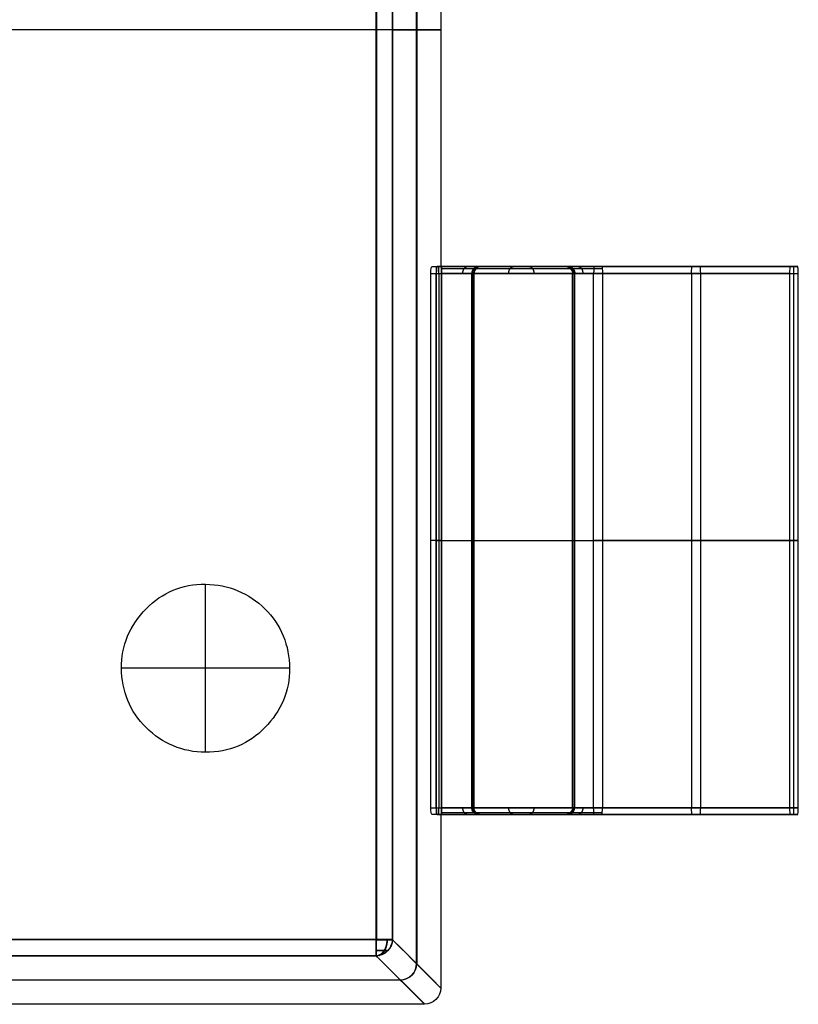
# Model space of a CAD drawing. Header units: millimetres. Extents: x -68 to 68, y -70 to 54.
# Tile 37 of 83: x -49.78 to -48.62, y -22.65 to -21.19. Entities that reach past the tile are written whole.
import ezdxf

# ---------------------------------------------------------------- set-up
doc = ezdxf.new("R2010")
doc.units = ezdxf.units.MM
doc.layers.add('Layer 01', color=7, linetype='Continuous', true_color=0x000000)

# ---------------------------------------------------------------- blocks, each defined once
blk = doc.blocks.new('User_Library-SOT143-1.step')
at = {"layer": 'Layer 01', "color": 254, "true_color": 0xcecece}
for p, q in [((-1.4141, -0.59, 0.9689), (-1.4141, 0.59, 0.9689)), ((-1.4139, -0.5897, 0.4549), (-1.4139, 0.5897, 0.4549)), ((0, -0.5541, 1.22), (0, 0.5541, 1.22)), ((0, -0.5535, 0.15), (0, 0.5535, 0.15)), ((-0.9499, -0.425, 1.2199), (-0.9499, -0.175, 1.2199)), ((-1.075, -0.3, 1.2199), (-0.825, -0.3, 1.2199)), ((-1.3783, -0.5542, 1.1988), (-1.45, -0.6259, 0.7385)), ((0, -0.65, 0.7385), (0, -0.5777, 0.1713)), ((0, -0.5782, 1.1994), (0, -0.65, 0.7385)), ((1.39, -0.6141, 0.9689), (-1.39, -0.6141, 0.9689)), ((-1.3897, -0.6139, 0.4549), (1.3897, -0.6139, 0.4549)), ((-1.1575, -0.6429, 0.835), (-0.3625, -0.6429, 0.835)), ((-0.76, -0.6509, 0.835), (-0.76, -0.635, 0.835)), ((-0.76, -0.6432, 0.685), (-0.76, -0.6509, 0.685)), ((-0.3625, -0.6471, 0.685), (-1.1575, -0.6471, 0.685)), ((-0.3625, -0.6975, 0.4294), (-1.1575, -0.6975, 0.4294)), ((-0.76, -0.6992, 0.2185), (-0.76, -0.6959, 0.6403)), ((-1.1675, -0.8376, 0.4176), (-1.1675, -0.7076, 0.4176)), ((-0.3525, -0.7076, 0.4176), (-0.3525, -0.8376, 0.4176)), ((-0.3625, -0.8475, 0.4306), (-1.1575, -0.8475, 0.4306)), ((-0.76, -0.8459, 0.6415), (-0.76, -0.8492, 0.2197)), ((-0.3625, -0.8459, 0.6415), (-0.3625, -0.8492, 0.2197)), ((-0.76, -1.1685, 0.0003), (-0.76, -0.8772, 0.0258)), ((-1.1575, -0.8902, 0.1752), (-1.1575, -1.1815, 0.1497)), ((-0.76, -0.8902, 0.1752), (-0.76, -1.1815, 0.1497)), ((-0.3625, -0.8902, 0.1752), (-0.3625, -1.1815, 0.1497)), ((-1.1675, -0.9086, 0.0331), (-1.1675, -0.9086, 0.1636)), ((-0.3525, -0.9086, 0.0331), (-0.3525, -0.9086, 0.1636)), ((-0.3625, -1.0228, 0.013), (-1.1575, -1.0228, 0.013)), ((-0.3625, -1.0359, 0.1625), (-1.1575, -1.0359, 0.1625)), ((-0.76, -1.1815, 0.1497), (-0.76, -1.1685, 0.0003)), ((-1.1675, -1.175, 0.075), (-0.3525, -1.175, 0.075))]:
    blk.add_line(p, q, dxfattribs=at)
at = {"layer": 'Layer 01', "color": 254, "true_color": 0xcecece, "extrusion": (1, 0, -1.11022e-16)}
blk.add_arc((-0.5535, 0.1744), 0.0244, 187.2628, 270, dxfattribs=at)
at = {"layer": 'Layer 01', "color": 254, "true_color": 0xcecece, "extrusion": (-1, 0, 0)}
blk.add_arc((0.5541, 1.1956), 0.0244, 8.8534, 90, dxfattribs=at)
at = {"layer": 'Layer 01', "color": 254, "true_color": 0xcecece, "extrusion": (-0.152116, -0.152116, -0.976587)}
blk.add_arc((-0.5657, 1.5749, -0.6423), 0.0244, 45.6653, 134.3347, dxfattribs=at)
at = {"layer": 'Layer 01', "color": 254, "true_color": 0xcecece, "extrusion": (-0.125422, -0.125422, 0.984144)}
blk.add_arc((-0.5657, -1.2962, 0.6985), 0.0244, 225.4713, 314.5287, dxfattribs=at)
at = {"layer": 'Layer 01', "color": 254, "true_color": 0xcecece, "extrusion": (0, -1, 0)}
for centre, start, end in [((-1.1575, 0.825, 0.6429), 90, 180), ((-0.3625, 0.825, 0.6429), 0, 90), ((-1.1575, 0.695, 0.6471), 180, 270), ((-0.3625, 0.695, 0.6471), 270, 0)]:
    blk.add_arc(centre, 0.01, start, end, dxfattribs=at)
at = {"layer": 'Layer 01', "color": 254, "true_color": 0xcecece, "extrusion": (1, 0, 0)}
blk.add_arc((-0.6509, 0.64, -0.76), 0.045, 90, 179.5593, dxfattribs=at)
at = {"layer": 'Layer 01', "color": 254, "true_color": 0xcecece, "extrusion": (1, 0, 5.55112e-16)}
blk.add_arc((-0.6509, 0.64, -0.76), 0.195, 90, 179.5593, dxfattribs=at)
at = {"layer": 'Layer 01', "color": 254, "true_color": 0xcecece, "extrusion": (4.44089e-16, -0.007692, -0.99997)}
for centre, start, end in [((1.1575, -0.7108, -0.4241), 0, 90), ((1.1575, -0.8408, -0.4241), 270, 0)]:
    blk.add_arc(centre, 0.01, start, end, dxfattribs=at)
at = {"layer": 'Layer 01', "color": 254, "true_color": 0xcecece, "extrusion": (-1, 1.11022e-16, -5.55112e-16)}
blk.add_arc((0.8942, 0.22, 0.76), 0.195, 180.4407, 265, dxfattribs=at)
at = {"layer": 'Layer 01', "color": 254, "true_color": 0xcecece, "extrusion": (3.88578e-16, -0.007692, -0.99997)}
for centre, start, end in [((0.3625, -0.7108, -0.4241), 90, 180), ((0.3625, -0.8408, -0.4241), 180, 270)]:
    blk.add_arc(centre, 0.01, start, end, dxfattribs=at)
at = {"layer": 'Layer 01', "color": 254, "true_color": 0xcecece, "extrusion": (-1, 1.11022e-16, 0)}
blk.add_arc((0.8942, 0.22, 0.76), 0.045, 180.4407, 265, dxfattribs=at)
at = {"layer": 'Layer 01', "color": 254, "true_color": 0xcecece, "extrusion": (0, -0.996195, -0.087156)}
for centre, start, end in [((-1.1575, 0.1121, 1.0178), 180, 270), ((-1.1575, 0.2421, 1.0178), 90, 180)]:
    blk.add_arc(centre, 0.01, start, end, dxfattribs=at)
at = {"layer": 'Layer 01', "color": 254, "true_color": 0xcecece, "extrusion": (-5.55112e-17, -0.996195, -0.087156)}
for centre, start, end in [((-0.3625, 0.1121, 1.0178), 270, 0), ((-0.3625, 0.2421, 1.0178), 0, 90)]:
    blk.add_arc(centre, 0.01, start, end, dxfattribs=at)
at = {"layer": 'Layer 01', "color": 254, "true_color": 0xcecece}
for points in [[(-1.45, -0.6258, 0.7385), (-1.45, -0.2086, 0.7385), (-1.45, 0.2086, 0.7385), (-1.45, 0.6258, 0.7385)], [(-1.3782, -0.5541, 1.1994), (-1.3782, -0.1847, 1.1994), (-1.3782, 0.1847, 1.1994), (-1.3782, 0.5541, 1.1994)], [(-1.3777, -0.5535, 0.1713), (-1.3777, -0.1845, 0.1713), (-1.3777, 0.1845, 0.1713), (-1.3777, 0.5535, 0.1713)], [(-1.3541, -0.5541, 1.22), (-1.3541, -0.1847, 1.22), (-1.3541, 0.1847, 1.22), (-1.3541, 0.5541, 1.22)], [(-1.3535, -0.5535, 0.15), (-1.3535, -0.1845, 0.15), (-1.3535, 0.1845, 0.15), (-1.3535, 0.5535, 0.15)], [(-1.3777, -0.5535, 0.1713), (-1.4018, -0.5776, 0.3604), (-1.4259, -0.6017, 0.5494), (-1.45, -0.6258, 0.7385)], [(-1.45, -0.6258, 0.7385), (-1.4261, -0.602, 0.8921), (-1.4021, -0.578, 1.0457), (-1.3782, -0.5541, 1.1994)], [(-1.3541, -0.5782, 1.1994), (-1.3665, -0.5779, 1.2012), (-1.3779, -0.5665, 1.2012), (-1.3782, -0.5541, 1.1994)], [(-1.3782, -0.5541, 1.1994), (-1.3764, -0.5541, 1.2107), (-1.3656, -0.5541, 1.22), (-1.3541, -0.5541, 1.22)], [(-1.3535, -0.5535, 0.15), (-1.3653, -0.5535, 0.15), (-1.3762, -0.5535, 0.1597), (-1.3777, -0.5535, 0.1713)], [(1.3541, -0.5541, 1.22), (0.4514, -0.5541, 1.22), (-0.4514, -0.5541, 1.22), (-1.3541, -0.5541, 1.22)], [(-1.3541, -0.5541, 1.22), (-1.3541, -0.5656, 1.22), (-1.3541, -0.5764, 1.2107), (-1.3541, -0.5782, 1.1994)], [(1.3535, -0.5535, 0.15), (0.4512, -0.5535, 0.15), (-0.4512, -0.5535, 0.15), (-1.3535, -0.5535, 0.15)], [(-1.3535, -0.5777, 0.1713), (-1.3535, -0.5762, 0.1597), (-1.3535, -0.5653, 0.15), (-1.3535, -0.5535, 0.15)], [(-1.4258, -0.65, 0.7385), (-1.4017, -0.6259, 0.5494), (-1.3776, -0.6018, 0.3604), (-1.3535, -0.5777, 0.1713)], [(-1.3541, -0.5782, 1.1994), (-1.378, -0.6021, 1.0457), (-1.402, -0.6261, 0.8921), (-1.4258, -0.65, 0.7385)], [(1.3541, -0.5782, 1.1994), (0.4514, -0.5782, 1.1994), (-0.4514, -0.5782, 1.1994), (-1.3541, -0.5782, 1.1994)], [(1.3535, -0.5777, 0.1713), (0.4512, -0.5777, 0.1713), (-0.4512, -0.5777, 0.1713), (-1.3535, -0.5777, 0.1713)], [(-1.4258, -0.65, 0.7385), (-1.4386, -0.65, 0.7387), (-1.45, -0.6386, 0.7387), (-1.45, -0.6258, 0.7385)], [(-1.1675, -0.6365, 0.825), (-1.1672, -0.6355, 0.8313), (-1.1638, -0.635, 0.8347), (-1.1575, -0.635, 0.835)], [(-1.1675, -0.65, 0.7385), (-1.1675, -0.6455, 0.7673), (-1.1675, -0.641, 0.7962), (-1.1675, -0.6365, 0.825)], [(-1.1675, -0.6509, 0.825), (-1.1675, -0.6461, 0.825), (-1.1675, -0.6413, 0.825), (-1.1675, -0.6365, 0.825)], [(-1.1575, -0.6432, 0.685), (-1.1638, -0.6432, 0.6853), (-1.1672, -0.6437, 0.6887), (-1.1675, -0.6445, 0.695)], [(-1.1675, -0.6445, 0.695), (-1.1675, -0.6463, 0.7095), (-1.1675, -0.6482, 0.724), (-1.1675, -0.65, 0.7385)], [(-1.1675, -0.6445, 0.695), (-1.1675, -0.6466, 0.695), (-1.1675, -0.6488, 0.695), (-1.1675, -0.6509, 0.695)], [(-1.1575, -0.635, 0.835), (-0.8925, -0.635, 0.835), (-0.6275, -0.635, 0.835), (-0.3625, -0.635, 0.835)], [(-1.1575, -0.635, 0.835), (-1.1575, -0.6403, 0.835), (-1.1575, -0.6456, 0.835), (-1.1575, -0.6509, 0.835)], [(-0.3625, -0.6432, 0.685), (-0.6275, -0.6432, 0.685), (-0.8925, -0.6432, 0.685), (-1.1575, -0.6432, 0.685)], [(-1.1575, -0.6432, 0.685), (-1.1575, -0.6458, 0.685), (-1.1575, -0.6483, 0.685), (-1.1575, -0.6509, 0.685)], [(-0.3625, -0.635, 0.835), (-0.3562, -0.635, 0.8347), (-0.3528, -0.6355, 0.8313), (-0.3525, -0.6365, 0.825)], [(-0.3625, -0.635, 0.835), (-0.3625, -0.6403, 0.835), (-0.3625, -0.6456, 0.835), (-0.3625, -0.6509, 0.835)], [(-0.3525, -0.6445, 0.695), (-0.3528, -0.6437, 0.6887), (-0.3562, -0.6432, 0.6853), (-0.3625, -0.6432, 0.685)], [(-0.3625, -0.6432, 0.685), (-0.3625, -0.6458, 0.685), (-0.3625, -0.6483, 0.685), (-0.3625, -0.6509, 0.685)], [(-0.3525, -0.6365, 0.825), (-0.3525, -0.641, 0.7962), (-0.3525, -0.6455, 0.7673), (-0.3525, -0.65, 0.7385)], [(-0.3525, -0.6365, 0.825), (-0.3525, -0.6413, 0.825), (-0.3525, -0.6461, 0.825), (-0.3525, -0.6509, 0.825)], [(-0.3525, -0.65, 0.7385), (-0.3525, -0.6482, 0.724), (-0.3525, -0.6463, 0.7095), (-0.3525, -0.6445, 0.695)], [(-0.3525, -0.6445, 0.695), (-0.3525, -0.6466, 0.695), (-0.3525, -0.6488, 0.695), (-0.3525, -0.6509, 0.695)], [(-1.1675, -0.65, 0.7385), (-1.2536, -0.65, 0.7385), (-1.3397, -0.65, 0.7385), (-1.4258, -0.65, 0.7385)], [(-1.1675, -0.6509, 0.695), (-1.1675, -0.681, 0.6943), (-1.1675, -0.7049, 0.6721), (-1.1675, -0.7059, 0.6404)], [(-1.1575, -0.6509, 0.685), (-1.1627, -0.6509, 0.685), (-1.1675, -0.6509, 0.6898), (-1.1675, -0.6509, 0.695)], [(-1.1675, -0.6509, 0.825), (-1.1675, -0.6509, 0.8302), (-1.1627, -0.6509, 0.835), (-1.1575, -0.6509, 0.835)], [(-0.3625, -0.6509, 0.685), (-0.6275, -0.6509, 0.685), (-0.8925, -0.6509, 0.685), (-1.1575, -0.6509, 0.685)], [(-1.1575, -0.6509, 0.835), (-0.8925, -0.6509, 0.835), (-0.6275, -0.6509, 0.835), (-0.3625, -0.6509, 0.835)], [(-0.3525, -0.6509, 0.695), (-0.3525, -0.6509, 0.6898), (-0.3573, -0.6509, 0.685), (-0.3625, -0.6509, 0.685)], [(-0.3625, -0.6509, 0.835), (-0.3573, -0.6509, 0.835), (-0.3525, -0.6509, 0.8302), (-0.3525, -0.6509, 0.825)], [(0.76, -0.65, 0.7385), (0.3892, -0.65, 0.7385), (0.0183, -0.65, 0.7385), (-0.3525, -0.65, 0.7385)], [(-0.3525, -0.7059, 0.6404), (-0.3525, -0.705, 0.6705), (-0.3525, -0.6826, 0.6943), (-0.3525, -0.6509, 0.695)], [(-1.1675, -0.7059, 0.6404), (-1.1675, -0.7007, 0.6404), (-1.1627, -0.6959, 0.6403), (-1.1575, -0.6959, 0.6403)], [(-1.1575, -0.6959, 0.6403), (-1.1575, -0.697, 0.4997), (-1.1575, -0.6981, 0.3591), (-1.1575, -0.6992, 0.2185)], [(-1.1575, -0.6959, 0.6403), (-0.8925, -0.6959, 0.6403), (-0.6275, -0.6959, 0.6403), (-0.3625, -0.6959, 0.6403)], [(-0.3625, -0.6992, 0.2185), (-0.6275, -0.6992, 0.2185), (-0.8925, -0.6992, 0.2185), (-1.1575, -0.6992, 0.2185)], [(-0.3625, -0.6992, 0.2185), (-0.3625, -0.6981, 0.3591), (-0.3625, -0.697, 0.4997), (-0.3625, -0.6959, 0.6403)], [(-0.3525, -0.7092, 0.2186), (-0.3525, -0.7039, 0.2186), (-0.3573, -0.6992, 0.2185), (-0.3625, -0.6992, 0.2185)], [(-1.1675, -0.7059, 0.6404), (-1.1675, -0.707, 0.4998), (-1.1675, -0.7081, 0.3592), (-1.1675, -0.7092, 0.2186)], [(-0.3525, -0.7092, 0.2186), (-0.3525, -0.7081, 0.3592), (-0.3525, -0.707, 0.4998), (-0.3525, -0.7059, 0.6404)], [(-1.1675, -0.8392, 0.2196), (-1.1675, -0.8381, 0.3602), (-1.1675, -0.837, 0.5008), (-1.1675, -0.8359, 0.6414)], [(-1.1575, -0.8459, 0.6415), (-1.1627, -0.8459, 0.6415), (-1.1675, -0.8411, 0.6415), (-1.1675, -0.8359, 0.6414)], [(-1.1675, -0.8894, 0.1652), (-1.1675, -0.8612, 0.1683), (-1.1675, -0.84, 0.1898), (-1.1675, -0.8392, 0.2196)], [(-1.1675, -0.8392, 0.2196), (-1.1675, -0.8444, 0.2196), (-1.1627, -0.8492, 0.2197), (-1.1575, -0.8492, 0.2197)], [(-1.1575, -0.8492, 0.2197), (-1.1575, -0.8481, 0.3603), (-1.1575, -0.847, 0.5009), (-1.1575, -0.8459, 0.6415)], [(-1.1575, -0.8459, 0.6415), (-0.8925, -0.8459, 0.6415), (-0.6275, -0.8459, 0.6415), (-0.3625, -0.8459, 0.6415)], [(-1.1575, -0.8492, 0.2197), (-0.8925, -0.8492, 0.2197), (-0.6275, -0.8492, 0.2197), (-0.3625, -0.8492, 0.2197)], [(-0.3525, -0.8359, 0.6414), (-0.3525, -0.8411, 0.6415), (-0.3573, -0.8459, 0.6415), (-0.3625, -0.8459, 0.6415)], [(-0.3625, -0.8459, 0.6415), (-0.3625, -0.847, 0.5009), (-0.3625, -0.8481, 0.3603), (-0.3625, -0.8492, 0.2197)], [(-0.3525, -0.8359, 0.6414), (-0.3525, -0.837, 0.5008), (-0.3525, -0.8381, 0.3602), (-0.3525, -0.8392, 0.2196)], [(-0.3525, -0.8392, 0.2196), (-0.3525, -0.84, 0.1913), (-0.3525, -0.8597, 0.1685), (-0.3525, -0.8894, 0.1652)], [(-1.1675, -0.878, 0.0357), (-1.1675, -0.8776, 0.0305), (-1.1627, -0.8772, 0.0258), (-1.1575, -0.8772, 0.0258)], [(-1.1675, -0.878, 0.0357), (-1.1675, -0.9751, 0.0272), (-1.1675, -1.0722, 0.0187), (-1.1675, -1.1693, 0.0102)], [(-1.1575, -0.8772, 0.0258), (-1.1575, -0.9743, 0.0173), (-1.1575, -1.0714, 0.0088), (-1.1575, -1.1685, 0.0003)], [(-1.1575, -0.8772, 0.0258), (-0.8925, -0.8772, 0.0258), (-0.6275, -0.8772, 0.0258), (-0.3625, -0.8772, 0.0258)], [(-0.3625, -1.1685, 0.0003), (-0.3625, -1.0714, 0.0088), (-0.3625, -0.9743, 0.0173), (-0.3625, -0.8772, 0.0258)], [(-0.3525, -1.1693, 0.0102), (-0.3525, -1.0722, 0.0187), (-0.3525, -0.9751, 0.0272), (-0.3525, -0.878, 0.0357)], [(-1.1675, -1.1807, 0.1398), (-1.1675, -1.0836, 0.1482), (-1.1675, -0.9865, 0.1567), (-1.1675, -0.8894, 0.1652)], [(-1.1575, -1.1815, 0.1497), (-1.1575, -1.0844, 0.1582), (-1.1575, -0.9873, 0.1667), (-1.1575, -0.8902, 0.1752)], [(-0.3625, -0.8902, 0.1752), (-0.6275, -0.8902, 0.1752), (-0.8925, -0.8902, 0.1752), (-1.1575, -0.8902, 0.1752)], [(-0.3525, -0.8894, 0.1652), (-0.3525, -0.8898, 0.1705), (-0.3573, -0.8902, 0.1752), (-0.3625, -0.8902, 0.1752)], [(-0.3625, -0.8902, 0.1752), (-0.3625, -0.9873, 0.1667), (-0.3625, -1.0844, 0.1582), (-0.3625, -1.1815, 0.1497)], [(-0.3525, -0.8894, 0.1652), (-0.3525, -0.9865, 0.1567), (-0.3525, -1.0836, 0.1482), (-0.3525, -1.1807, 0.1398)], [(-1.1575, -1.1685, 0.0003), (-1.1627, -1.1685, 0.0003), (-1.1675, -1.1689, 0.005), (-1.1675, -1.1693, 0.0102)], [(-1.1675, -1.1693, 0.0102), (-1.1675, -1.1731, 0.0534), (-1.1675, -1.1769, 0.0966), (-1.1675, -1.1807, 0.1398)], [(-0.3625, -1.1685, 0.0003), (-0.6275, -1.1685, 0.0003), (-0.8925, -1.1685, 0.0003), (-1.1575, -1.1685, 0.0003)], [(-0.3525, -1.1693, 0.0102), (-0.3525, -1.1689, 0.005), (-0.3573, -1.1685, 0.0003), (-0.3625, -1.1685, 0.0003)], [(-0.3525, -1.1807, 0.1398), (-0.3525, -1.1769, 0.0966), (-0.3525, -1.1731, 0.0534), (-0.3525, -1.1693, 0.0102)], [(-1.1675, -1.1807, 0.1398), (-1.1675, -1.1811, 0.145), (-1.1627, -1.1815, 0.1497), (-1.1575, -1.1815, 0.1497)], [(-1.1575, -1.1815, 0.1497), (-0.8925, -1.1815, 0.1497), (-0.6275, -1.1815, 0.1497), (-0.3625, -1.1815, 0.1497)], [(-0.3625, -1.1815, 0.1497), (-0.3573, -1.1815, 0.1497), (-0.3525, -1.1811, 0.145), (-0.3525, -1.1807, 0.1398)]]:
    blk.add_open_spline(points, degree=3, dxfattribs=at)
for points, knots in [([(-1.075, -0.3, 1.22), (-1.0751, -0.2662, 1.22), (-1.0618, -0.2356, 1.22), (-1.015, -0.1876, 1.22), (-0.9835, -0.1754, 1.22), (-0.9165, -0.1746, 1.22), (-0.8863, -0.1875, 1.22), (-0.8369, -0.2357, 1.22), (-0.8247, -0.2652, 1.22), (-0.825, -0.3, 1.22)], [0, 0, 0, 0, 0.1008889, 0.1008889, 0.2017778, 0.2017778, 0.3026668, 0.3026668, 0.4035557, 0.4035557, 0.4035557, 0.4035557]), ([(-0.825, -0.3, 1.22), (-0.8253, -0.3342, 1.22), (-0.8382, -0.3644, 1.22), (-0.885, -0.4124, 1.22), (-0.9165, -0.4246, 1.22), (-0.9835, -0.4254, 1.22), (-1.0141, -0.4121, 1.22), (-1.0626, -0.3647, 1.22), (-1.0749, -0.3353, 1.22), (-1.075, -0.3, 1.22)], [0, 0, 0, 0, 0.1007975, 0.1007975, 0.2015949, 0.2015949, 0.3023924, 0.3023924, 0.4031898, 0.4031898, 0.4031898, 0.4031898]), ([(-1.3535, -0.5777, 0.1713), (-1.3574, -0.5777, 0.1708), (-1.3611, -0.5766, 0.1705), (-1.3655, -0.5744, 0.1702), (-1.3667, -0.5736, 0.1701), (-1.3689, -0.572, 0.1701), (-1.3685, -0.5725, 0.1701), (-1.3785, -0.5625, 0.1701), (-1.3777, -0.5556, 0.171), (-1.3777, -0.5535, 0.1713)], [-0.04074184, -0.04074184, -0.04074184, -0.04074184, -0.03055638, -0.03055638, -0.02546365, -0.02546365, -0.02037092, -0.02037092, 0, 0, 0, 0]), ([(-1.1675, -0.8359, 0.6414), (-1.1675, -0.8351, 0.692), (-1.1675, -0.8163, 0.7359), (-1.1675, -0.7462, 0.8067), (-1.1675, -0.7028, 0.8246), (-1.1675, -0.6509, 0.825)], [0, 0, 0, 0, 0.1483962, 0.1483962, 0.2967925, 0.2967925, 0.2967925, 0.2967925]), ([(-0.3525, -0.6509, 0.825), (-0.3525, -0.7015, 0.8246), (-0.3525, -0.7456, 0.8061), (-0.3525, -0.8169, 0.7366), (-0.3525, -0.8351, 0.6933), (-0.3525, -0.8359, 0.6414)], [0, 0, 0, 0, 0.1483962, 0.1483962, 0.2967925, 0.2967925, 0.2967925, 0.2967925]), ([(-1.1675, -0.7092, 0.2186), (-1.1675, -0.7099, 0.1711), (-1.1675, -0.7268, 0.1291), (-1.1675, -0.7896, 0.0599), (-1.1675, -0.8296, 0.0403), (-1.1675, -0.878, 0.0357)], [0, 0, 0, 0, 0.1396886, 0.1396886, 0.2793773, 0.2793773, 0.2793773, 0.2793773]), ([(-0.3525, -0.878, 0.0357), (-0.3525, -0.8307, 0.0402), (-0.3525, -0.7902, 0.0605), (-0.3525, -0.7263, 0.1286), (-0.3525, -0.7099, 0.1699), (-0.3525, -0.7092, 0.2186)], [0, 0, 0, 0, 0.1396886, 0.1396886, 0.2793773, 0.2793773, 0.2793773, 0.2793773])]:
    blk.add_open_spline(points, degree=3, knots=knots, dxfattribs=at)
for points, weights, degree in [([(-1.3535, -0.5697, 0.1562), (-1.3657, -0.5697, 0.1562), (-1.3752, -0.5646, 0.1619), (-1.3775, -0.5566, 0.171)], [0.873801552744, 0.734599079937, 0.727188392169, 0.85156948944], 3), ([(-1.3701, -0.5541, 1.2141), (-1.3701, -0.5625, 1.2141), (-1.3701, -0.5694, 1.2091), (-1.3701, -0.5718, 1.2008)], [0.87840215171, 0.75106528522, 0.737582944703, 0.837955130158], 3), ([(-1.3697, -0.5712, 0.1701), (-1.3697, -0.5691, 0.1615), (-1.3697, -0.5622, 0.1562), (-1.3697, -0.5535, 0.1562)], [0.837901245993, 0.727946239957, 0.739913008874, 0.873801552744], 3), ([(-1.3541, -0.5701, 1.2141), (-1.3658, -0.5701, 1.2141), (-1.3751, -0.5653, 1.2086), (-1.3778, -0.5578, 1.1999)], [0.878402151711, 0.745350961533, 0.736602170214, 0.852155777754], 3), ([(-1.1646, -0.6509, 0.6879), (-1.1646, -0.6788, 0.6879), (-1.1646, -0.6986, 0.6683), (-1.1646, -0.6988, 0.6404)], [0.853553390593, 0.68843127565, 0.68843127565, 0.853553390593], 3), ([(-1.1646, -0.6509, 0.832), (-1.1646, -0.7627, 0.832), (-1.1646, -0.8421, 0.7533), (-1.1646, -0.843, 0.6415)], [0.853556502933, 0.6884337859, 0.6884337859, 0.853556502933], 3), ([(-1.1575, -0.6509, 0.685), (-1.1575, -0.6956, 0.685), (-1.1575, -0.6959, 0.6403)], [1, 0.709821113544, 1], 2), ([(-1.1575, -0.8459, 0.6415), (-1.1575, -0.8444, 0.835), (-1.1575, -0.6509, 0.835)], [1, 0.709821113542, 1], 2), ([(-0.3625, -0.6959, 0.6403), (-0.3625, -0.6956, 0.685), (-0.3625, -0.6509, 0.685)], [1, 0.709821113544, 1], 2), ([(-0.3625, -0.6509, 0.835), (-0.3625, -0.8444, 0.835), (-0.3625, -0.8459, 0.6415)], [1, 0.709821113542, 1], 2), ([(-0.3554, -0.6509, 0.6879), (-0.3554, -0.6788, 0.6879), (-0.3554, -0.6986, 0.6683), (-0.3554, -0.6988, 0.6404)], [0.853553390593, 0.68843127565, 0.68843127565, 0.853553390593], 3), ([(-0.3554, -0.6509, 0.832), (-0.3554, -0.7627, 0.832), (-0.3554, -0.8421, 0.7533), (-0.3554, -0.843, 0.6415)], [0.853556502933, 0.6884337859, 0.6884337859, 0.853556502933], 3), ([(-1.1675, -0.6897, 0.679), (-1.1675, -0.6855, 0.6749), (-1.1634, -0.6826, 0.6719), (-1.1575, -0.6826, 0.6719)], [0.854770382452, 0.68797890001, 0.688025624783, 0.854910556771], 3), ([(-0.3625, -0.6826, 0.6719), (-0.3566, -0.6826, 0.6719), (-0.3525, -0.6855, 0.6749), (-0.3525, -0.6897, 0.679)], [0.854910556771, 0.688025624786, 0.68797890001, 0.854770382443], 3), ([(-1.1675, -0.7092, 0.2186), (-1.1675, -0.6992, 0.2185), (-1.1575, -0.6992, 0.2185)], [1, 0.707106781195, 1], 2), ([(-1.1646, -0.7021, 0.2186), (-1.1646, -0.7029, 0.1144), (-1.1646, -0.7736, 0.0378), (-1.1646, -0.8774, 0.0287)], [0.853556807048, 0.705533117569, 0.705533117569, 0.853556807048], 3), ([(-1.1575, -0.6992, 0.2185), (-1.1575, -0.7005, 0.0412), (-1.1575, -0.8772, 0.0258)], [1, 0.73987023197, 1], 2), ([(-0.3525, -0.7059, 0.6404), (-0.3525, -0.6959, 0.6403), (-0.3625, -0.6959, 0.6403)], [1, 0.707106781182, 1], 2), ([(-0.3625, -0.8772, 0.0258), (-0.3625, -0.7005, 0.0412), (-0.3625, -0.6992, 0.2185)], [1, 0.73987023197, 1], 2), ([(-0.3554, -0.7021, 0.2186), (-0.3554, -0.7029, 0.1144), (-0.3554, -0.7736, 0.0378), (-0.3554, -0.8774, 0.0287)], [0.853556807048, 0.705533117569, 0.705533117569, 0.853556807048], 3), ([(-1.1675, -0.7582, 0.0945), (-1.1675, -0.7539, 0.0905), (-1.1634, -0.7509, 0.0877), (-1.1575, -0.7509, 0.0877)], [0.869935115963, 0.700069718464, 0.700069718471, 0.869935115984], 3), ([(-0.3625, -0.7509, 0.0877), (-0.3566, -0.7509, 0.0877), (-0.3525, -0.7539, 0.0905), (-0.3525, -0.7582, 0.0945)], [0.869935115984, 0.700069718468, 0.700069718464, 0.869935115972], 3), ([(-1.1575, -0.7883, 0.7784), (-1.1634, -0.7883, 0.7784), (-1.1675, -0.7854, 0.7755), (-1.1675, -0.7812, 0.7713)], [0.854910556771, 0.68797888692, 0.687978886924, 0.854910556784], 3), ([(-0.3525, -0.7812, 0.7713), (-0.3525, -0.7854, 0.7755), (-0.3566, -0.7883, 0.7784), (-0.3625, -0.7883, 0.7784)], [0.854910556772, 0.687978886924, 0.687978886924, 0.854910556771], 3), ([(-1.1646, -0.8462, 0.2197), (-1.1646, -0.8464, 0.1937), (-1.1646, -0.8641, 0.1745), (-1.1646, -0.89, 0.1723)], [0.853553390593, 0.705530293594, 0.705530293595, 0.853553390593], 3), ([(-1.1575, -0.8902, 0.1752), (-1.1575, -0.8495, 0.1788), (-1.1575, -0.8492, 0.2197)], [1, 0.739870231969, 1], 2), ([(-0.3525, -0.8392, 0.2196), (-0.3525, -0.8492, 0.2197), (-0.3625, -0.8492, 0.2197)], [1, 0.707106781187, 1], 2), ([(-0.3625, -0.8492, 0.2197), (-0.3625, -0.8495, 0.1788), (-0.3625, -0.8902, 0.1752)], [1, 0.739870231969, 1], 2), ([(-0.3554, -0.8462, 0.2197), (-0.3554, -0.8464, 0.1937), (-0.3554, -0.8641, 0.1745), (-0.3554, -0.89, 0.1723)], [0.853553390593, 0.705530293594, 0.705530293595, 0.853553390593], 3), ([(-1.1575, -0.8611, 0.1895), (-1.1634, -0.8611, 0.1895), (-1.1675, -0.8581, 0.1867), (-1.1675, -0.8538, 0.1827)], [0.869935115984, 0.700113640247, 0.700069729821, 0.869803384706], 3), ([(-0.3525, -0.8538, 0.1827), (-0.3525, -0.8581, 0.1867), (-0.3566, -0.8611, 0.1895), (-0.3625, -0.8611, 0.1895)], [0.869803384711, 0.700069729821, 0.700113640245, 0.869935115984], 3), ([(-0.3525, -0.878, 0.0357), (-0.3525, -0.8772, 0.0258), (-0.3625, -0.8772, 0.0258)], [1, 0.707106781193, 1], 2), ([(-1.1675, -0.8894, 0.1652), (-1.1675, -0.8902, 0.1752), (-1.1575, -0.8902, 0.1752)], [1, 0.707106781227, 1], 2)]:
    blk.add_rational_spline(points, weights, degree=degree, dxfattribs=at)
blk = doc.blocks.new('U3.step')
at = {"layer": 'Layer 01', "rotation": 90.00000250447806}
blk.add_blockref('User_Library-SOT143-1.step', (10.2, -41.2), dxfattribs=at)
blk = doc.blocks.new('MC403-X_A_090322_MultipleBody.step')
at = {"layer": 'Layer 01'}
blk.add_blockref('U3.step', (0, 0), dxfattribs=at)
blk = doc.blocks.new('MC403-X_A_090322_MultipleBody 090322')
at = {"layer": 'Layer 01'}
blk.add_blockref('MC403-X_A_090322_MultipleBody.step', (0, 0), dxfattribs=at)

msp = doc.modelspace()

# ---------------------------------------------------------------- block references
at = {"layer": 'Layer 01'}
msp.add_blockref('MC403-X_A_090322_MultipleBody 090322', (-60, 20, 1.6014), dxfattribs=at)

doc.saveas('drawing.dxf')
